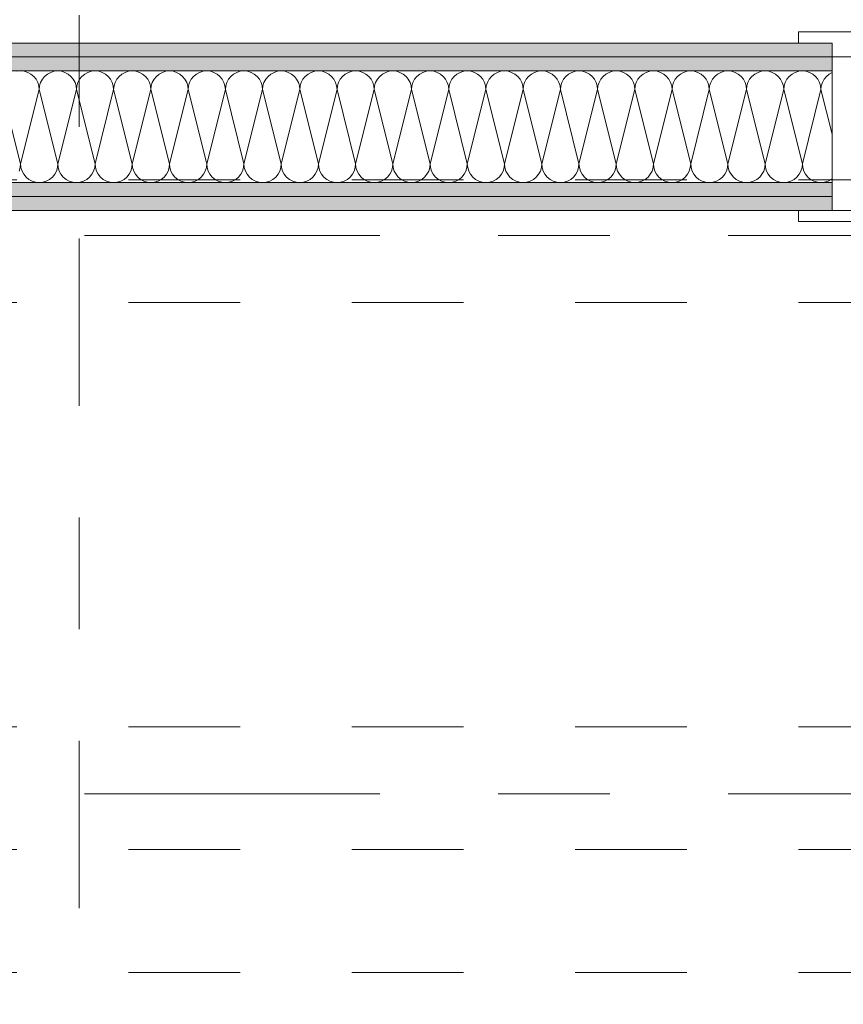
# Model space of a CAD drawing. Header units: metres. Extents: x -4 to 100, y -11 to 17.
# Tile 59 of 256: x 4.683 to 5.42, y 5.161 to 6.043. Entities that reach past the tile are written whole.
import ezdxf

# ---------------------------------------------------------------- set-up
doc = ezdxf.new("R2010")
doc.units = ezdxf.units.M
doc.header["$MEASUREMENT"] = 0
for name, pattern in [('Achse', [0.2, 0.1, -0.05, 0, -0.05]), ('Schnittlinie', [0.3, 0.15, -0.075, 0, -0.075]), ('Strichlinie doppelt', [0.546806, 0.264583, -0.105833, 0.070556, -0.105833]), ('Strichlinie eng', [0.115, 0.075, -0.04]), ('Untersicht', [0.1, 0.075, -0.025])]:
    doc.linetypes.add(name, pattern=pattern)
for name, color, linetype in [('152 - Bemaßung_ Beschriftung.Ausbau', 7, 'Continuous'), ('203 - Marker.Schnitt - Ausbaudetail SA', 7, 'Continuous'), ('451 - Universal.Achsen Raster', 7, 'Continuous'), ('608 - Struktur.Träger', 7, 'Continuous'), ('650 - Abdeckung.Fußboden Aufbau', 7, 'Continuous'), ('Neubau_606 - Struktur.Wand Innen Ausbau', 7, 'Continuous'), ('Neubau_653 - Abdeckung.TB Verkofferung', 7, 'Continuous')]:
    doc.layers.add(name, color=color, linetype=linetype)
doc.styles.add('ERSTELLTER_STIL_2', font='txt')
doc.dimstyles.new('ERSTELLTER_STIL__3', dxfattribs={"dimtxt": 0.1, "dimasz": 0.0532, "dimexe": 0.18, "dimexo": 0.0625, "dimgap": 0, "dimtad": 1, "dimzin": 0, "dimdsep": 46, "dimtxsty": 'ERSTELLTER_STIL_2', "dimblk": 'ARROWHEAD_2', "dimblk1": 'ARROWHEAD_2', "dimblk2": 'ARROWHEAD_2', "dimcen": 0.09, "dimse1": 1, "dimse2": 1, "dimclrd": 7, "dimclre": 7, "dimclrt": 7, "dimazin": 0, "dimtfac": 1, "dimtdec": 4, "dimtmove": 0, "dimatfit": 3, "dimfxl": 1, "dimtolj": 1, "dimtzin": 0, "dimarcsym": 0})
doc.dimstyles.new('ERSTELLTER_STIL__4', dxfattribs={"dimtxt": 0.1, "dimasz": 0.0532, "dimexe": 0.18, "dimexo": 0.0625, "dimgap": 0, "dimtad": 1, "dimzin": 0, "dimdsep": 46, "dimtxsty": 'ERSTELLTER_STIL_2', "dimblk": 'ARROWHEAD_2', "dimblk1": 'ARROWHEAD_2', "dimblk2": 'ARROWHEAD_2', "dimcen": 0.09, "dimse1": 1, "dimse2": 1, "dimclrd": 7, "dimclre": 7, "dimclrt": 7, "dimazin": 0, "dimtfac": 1, "dimtdec": 4, "dimtmove": 2, "dimatfit": 3, "dimfxl": 1, "dimtolj": 1, "dimtzin": 0, "dimarcsym": 0})
doc.dimstyles.new('ERSTELLTER_STIL__5', dxfattribs={"dimtxt": 0.1, "dimasz": 0.0532, "dimexe": 0.18, "dimexo": 0.0625, "dimgap": 0, "dimtad": 1, "dimtih": 1, "dimtoh": 1, "dimzin": 0, "dimdsep": 46, "dimtxsty": 'ERSTELLTER_STIL_2', "dimblk": 'ARROWHEAD_2', "dimblk1": 'ARROWHEAD_2', "dimblk2": 'ARROWHEAD_2', "dimcen": 0.09, "dimse1": 1, "dimse2": 1, "dimclrd": 7, "dimclre": 7, "dimclrt": 7, "dimazin": 0, "dimtfac": 1, "dimtdec": 4, "dimtmove": 0, "dimatfit": 3, "dimfxl": 1, "dimtolj": 1, "dimtzin": 0, "dimarcsym": 0})
pattern_1 = [(45, (0, 0), (-0.01767767, 0.01767767), [0, -0.025])]

# ---------------------------------------------------------------- blocks, each defined once
blk = doc.blocks.new('*X19')
at = {"layer": 'Neubau_606 - Struktur.Wand Innen Ausbau', "color": 7, "linetype": 'Continuous', "lineweight": 5}
for p, q in [((4.68333, 5.99748), (4.68008, 5.99716)), ((4.68658, 5.99716), (4.68333, 5.99748)), ((4.68971, 5.99621), (4.68658, 5.99716)), ((4.69259, 5.99467), (4.68971, 5.99621)), ((4.69512, 5.9926), (4.69259, 5.99467)), ((4.69719, 5.99008), (4.69512, 5.9926)), ((4.69873, 5.98719), (4.69719, 5.99008)), ((4.70281, 5.99008), (4.70127, 5.98719)), ((4.70488, 5.9926), (4.70281, 5.99008)), ((4.70741, 5.99467), (4.70488, 5.9926)), ((4.71029, 5.99621), (4.70741, 5.99467)), ((4.71342, 5.99716), (4.71029, 5.99621)), ((4.71667, 5.99748), (4.71342, 5.99716)), ((4.71992, 5.99716), (4.71667, 5.99748)), ((4.72304, 5.99621), (4.71992, 5.99716)), ((4.72593, 5.99467), (4.72304, 5.99621)), ((4.72845, 5.9926), (4.72593, 5.99467)), ((4.73052, 5.99008), (4.72845, 5.9926)), ((4.73206, 5.98719), (4.73052, 5.99008)), ((4.73614, 5.99008), (4.7346, 5.98719)), ((4.73821, 5.9926), (4.73614, 5.99008)), ((4.74074, 5.99467), (4.73821, 5.9926)), ((4.74362, 5.99621), (4.74074, 5.99467)), ((4.74675, 5.99716), (4.74362, 5.99621)), ((4.75, 5.99748), (4.74675, 5.99716)), ((4.75325, 5.99716), (4.75, 5.99748)), ((4.75638, 5.99621), (4.75325, 5.99716)), ((4.75926, 5.99467), (4.75638, 5.99621)), ((4.76179, 5.9926), (4.75926, 5.99467)), ((4.76386, 5.99008), (4.76179, 5.9926)), ((4.7654, 5.98719), (4.76386, 5.99008)), ((4.76948, 5.99008), (4.76794, 5.98719)), ((4.77155, 5.9926), (4.76948, 5.99008)), ((4.77407, 5.99467), (4.77155, 5.9926)), ((4.77696, 5.99621), (4.77407, 5.99467)), ((4.78008, 5.99716), (4.77696, 5.99621)), ((4.78333, 5.99748), (4.78008, 5.99716)), ((4.78658, 5.99716), (4.78333, 5.99748)), ((4.78971, 5.99621), (4.78658, 5.99716)), ((4.79259, 5.99467), (4.78971, 5.99621)), ((4.79512, 5.9926), (4.79259, 5.99467)), ((4.79719, 5.99008), (4.79512, 5.9926)), ((4.79873, 5.98719), (4.79719, 5.99008)), ((4.80281, 5.99008), (4.80127, 5.98719)), ((4.80488, 5.9926), (4.80281, 5.99008)), ((4.80741, 5.99467), (4.80488, 5.9926)), ((4.81029, 5.99621), (4.80741, 5.99467)), ((4.81342, 5.99716), (4.81029, 5.99621)), ((4.81667, 5.99748), (4.81342, 5.99716)), ((4.81992, 5.99716), (4.81667, 5.99748)), ((4.82304, 5.99621), (4.81992, 5.99716)), ((4.82593, 5.99467), (4.82304, 5.99621)), ((4.82845, 5.9926), (4.82593, 5.99467)), ((4.83052, 5.99008), (4.82845, 5.9926)), ((4.83206, 5.98719), (4.83052, 5.99008)), ((4.83614, 5.99008), (4.8346, 5.98719)), ((4.83821, 5.9926), (4.83614, 5.99008)), ((4.84074, 5.99467), (4.83821, 5.9926)), ((4.84362, 5.99621), (4.84074, 5.99467)), ((4.84675, 5.99716), (4.84362, 5.99621)), ((4.85, 5.99748), (4.84675, 5.99716)), ((4.85325, 5.99716), (4.85, 5.99748)), ((4.85638, 5.99621), (4.85325, 5.99716)), ((4.85926, 5.99467), (4.85638, 5.99621)), ((4.86179, 5.9926), (4.85926, 5.99467)), ((4.86386, 5.99008), (4.86179, 5.9926)), ((4.8654, 5.98719), (4.86386, 5.99008)), ((4.86948, 5.99008), (4.86794, 5.98719)), ((4.87155, 5.9926), (4.86948, 5.99008)), ((4.87407, 5.99467), (4.87155, 5.9926)), ((4.87696, 5.99621), (4.87407, 5.99467)), ((4.88008, 5.99716), (4.87696, 5.99621)), ((4.88333, 5.99748), (4.88008, 5.99716)), ((4.88658, 5.99716), (4.88333, 5.99748)), ((4.88971, 5.99621), (4.88658, 5.99716)), ((4.89259, 5.99467), (4.88971, 5.99621)), ((4.89512, 5.9926), (4.89259, 5.99467)), ((4.89719, 5.99008), (4.89512, 5.9926)), ((4.89873, 5.98719), (4.89719, 5.99008)), ((4.90281, 5.99008), (4.90127, 5.98719)), ((4.90488, 5.9926), (4.90281, 5.99008)), ((4.90741, 5.99467), (4.90488, 5.9926)), ((4.91029, 5.99621), (4.90741, 5.99467)), ((4.91342, 5.99716), (4.91029, 5.99621)), ((4.91667, 5.99748), (4.91342, 5.99716)), ((4.91992, 5.99716), (4.91667, 5.99748)), ((4.92304, 5.99621), (4.91992, 5.99716)), ((4.92593, 5.99467), (4.92304, 5.99621)), ((4.92845, 5.9926), (4.92593, 5.99467)), ((4.93052, 5.99008), (4.92845, 5.9926)), ((4.93206, 5.98719), (4.93052, 5.99008)), ((4.93614, 5.99008), (4.9346, 5.98719)), ((4.93821, 5.9926), (4.93614, 5.99008)), ((4.94074, 5.99467), (4.93821, 5.9926)), ((4.94362, 5.99621), (4.94074, 5.99467)), ((4.94675, 5.99716), (4.94362, 5.99621)), ((4.95, 5.99748), (4.94675, 5.99716)), ((4.95325, 5.99716), (4.95, 5.99748)), ((4.95638, 5.99621), (4.95325, 5.99716)), ((4.95926, 5.99467), (4.95638, 5.99621)), ((4.96179, 5.9926), (4.95926, 5.99467)), ((4.96386, 5.99008), (4.96179, 5.9926)), ((4.9654, 5.98719), (4.96386, 5.99008)), ((4.96948, 5.99008), (4.96794, 5.98719)), ((4.97155, 5.9926), (4.96948, 5.99008)), ((4.97407, 5.99467), (4.97155, 5.9926)), ((4.97696, 5.99621), (4.97407, 5.99467)), ((4.98008, 5.99716), (4.97696, 5.99621)), ((4.98333, 5.99748), (4.98008, 5.99716)), ((4.98658, 5.99716), (4.98333, 5.99748)), ((4.98971, 5.99621), (4.98658, 5.99716)), ((4.99259, 5.99467), (4.98971, 5.99621)), ((4.99512, 5.9926), (4.99259, 5.99467)), ((4.99719, 5.99008), (4.99512, 5.9926)), ((4.99873, 5.98719), (4.99719, 5.99008)), ((5.00281, 5.99008), (5.00127, 5.98719)), ((5.00488, 5.9926), (5.00281, 5.99008)), ((5.00741, 5.99467), (5.00488, 5.9926)), ((5.01029, 5.99621), (5.00741, 5.99467)), ((5.01342, 5.99716), (5.01029, 5.99621)), ((5.01667, 5.99748), (5.01342, 5.99716)), ((5.01992, 5.99716), (5.01667, 5.99748)), ((5.02304, 5.99621), (5.01992, 5.99716)), ((5.02593, 5.99467), (5.02304, 5.99621)), ((5.02845, 5.9926), (5.02593, 5.99467)), ((5.03052, 5.99008), (5.02845, 5.9926)), ((5.03206, 5.98719), (5.03052, 5.99008)), ((5.03614, 5.99008), (5.0346, 5.98719)), ((5.03821, 5.9926), (5.03614, 5.99008)), ((5.04074, 5.99467), (5.03821, 5.9926)), ((5.04362, 5.99621), (5.04074, 5.99467)), ((5.04675, 5.99716), (5.04362, 5.99621)), ((5.05, 5.99748), (5.04675, 5.99716)), ((5.05325, 5.99716), (5.05, 5.99748)), ((5.05638, 5.99621), (5.05325, 5.99716)), ((5.05926, 5.99467), (5.05638, 5.99621)), ((5.06179, 5.9926), (5.05926, 5.99467)), ((5.06386, 5.99008), (5.06179, 5.9926)), ((5.0654, 5.98719), (5.06386, 5.99008)), ((5.06948, 5.99008), (5.06794, 5.98719)), ((5.07155, 5.9926), (5.06948, 5.99008)), ((5.07407, 5.99467), (5.07155, 5.9926)), ((5.07696, 5.99621), (5.07407, 5.99467)), ((5.08008, 5.99716), (5.07696, 5.99621)), ((5.08333, 5.99748), (5.08008, 5.99716)), ((5.08658, 5.99716), (5.08333, 5.99748)), ((5.08971, 5.99621), (5.08658, 5.99716)), ((5.09259, 5.99467), (5.08971, 5.99621)), ((5.09512, 5.9926), (5.09259, 5.99467)), ((5.09719, 5.99008), (5.09512, 5.9926)), ((5.09873, 5.98719), (5.09719, 5.99008)), ((5.10281, 5.99008), (5.10127, 5.98719)), ((5.10488, 5.9926), (5.10281, 5.99008)), ((5.10741, 5.99467), (5.10488, 5.9926)), ((5.11029, 5.99621), (5.10741, 5.99467)), ((5.11342, 5.99716), (5.11029, 5.99621)), ((5.11667, 5.99748), (5.11342, 5.99716)), ((5.11992, 5.99716), (5.11667, 5.99748)), ((5.12304, 5.99621), (5.11992, 5.99716)), ((5.12593, 5.99467), (5.12304, 5.99621)), ((5.12845, 5.9926), (5.12593, 5.99467)), ((5.13052, 5.99008), (5.12845, 5.9926)), ((5.13206, 5.98719), (5.13052, 5.99008)), ((5.13614, 5.99008), (5.1346, 5.98719)), ((5.13821, 5.9926), (5.13614, 5.99008)), ((5.14074, 5.99467), (5.13821, 5.9926)), ((5.14362, 5.99621), (5.14074, 5.99467)), ((5.14675, 5.99716), (5.14362, 5.99621)), ((5.15, 5.99748), (5.14675, 5.99716)), ((5.15325, 5.99716), (5.15, 5.99748)), ((5.15638, 5.99621), (5.15325, 5.99716)), ((5.15926, 5.99467), (5.15638, 5.99621)), ((5.16179, 5.9926), (5.15926, 5.99467)), ((5.16386, 5.99008), (5.16179, 5.9926)), ((5.1654, 5.98719), (5.16386, 5.99008)), ((5.16948, 5.99008), (5.16794, 5.98719)), ((5.17155, 5.9926), (5.16948, 5.99008)), ((5.17407, 5.99467), (5.17155, 5.9926)), ((5.17696, 5.99621), (5.17407, 5.99467)), ((5.18008, 5.99716), (5.17696, 5.99621)), ((5.18333, 5.99748), (5.18008, 5.99716)), ((5.18658, 5.99716), (5.18333, 5.99748)), ((5.18971, 5.99621), (5.18658, 5.99716)), ((5.19259, 5.99467), (5.18971, 5.99621)), ((5.19512, 5.9926), (5.19259, 5.99467)), ((5.19719, 5.99008), (5.19512, 5.9926)), ((5.19873, 5.98719), (5.19719, 5.99008)), ((5.20281, 5.99008), (5.20127, 5.98719)), ((5.20488, 5.9926), (5.20281, 5.99008)), ((5.20741, 5.99467), (5.20488, 5.9926)), ((5.21029, 5.99621), (5.20741, 5.99467)), ((5.21342, 5.99716), (5.21029, 5.99621)), ((5.21667, 5.99748), (5.21342, 5.99716)), ((5.21992, 5.99716), (5.21667, 5.99748)), ((5.22304, 5.99621), (5.21992, 5.99716)), ((5.22593, 5.99467), (5.22304, 5.99621)), ((5.22845, 5.9926), (5.22593, 5.99467)), ((5.23052, 5.99008), (5.22845, 5.9926)), ((5.23206, 5.98719), (5.23052, 5.99008)), ((5.23614, 5.99008), (5.2346, 5.98719)), ((5.23821, 5.9926), (5.23614, 5.99008)), ((5.24074, 5.99467), (5.23821, 5.9926)), ((5.24362, 5.99621), (5.24074, 5.99467)), ((5.24675, 5.99716), (5.24362, 5.99621)), ((5.25, 5.99748), (5.24675, 5.99716)), ((5.25325, 5.99716), (5.25, 5.99748)), ((5.25638, 5.99621), (5.25325, 5.99716)), ((5.25926, 5.99467), (5.25638, 5.99621)), ((5.26179, 5.9926), (5.25926, 5.99467)), ((5.26386, 5.99008), (5.26179, 5.9926)), ((5.2654, 5.98719), (5.26386, 5.99008)), ((5.26948, 5.99008), (5.26794, 5.98719)), ((5.27155, 5.9926), (5.26948, 5.99008)), ((5.27407, 5.99467), (5.27155, 5.9926)), ((5.27696, 5.99621), (5.27407, 5.99467)), ((5.28008, 5.99716), (5.27696, 5.99621)), ((5.28333, 5.99748), (5.28008, 5.99716)), ((5.28658, 5.99716), (5.28333, 5.99748)), ((5.28971, 5.99621), (5.28658, 5.99716)), ((5.29259, 5.99467), (5.28971, 5.99621)), ((5.29512, 5.9926), (5.29259, 5.99467)), ((5.29719, 5.99008), (5.29512, 5.9926)), ((5.29873, 5.98719), (5.29719, 5.99008)), ((5.30281, 5.99008), (5.30127, 5.98719)), ((5.30488, 5.9926), (5.30281, 5.99008)), ((5.30741, 5.99467), (5.30488, 5.9926)), ((5.31029, 5.99621), (5.30741, 5.99467)), ((5.31342, 5.99716), (5.31029, 5.99621)), ((5.31667, 5.99748), (5.31342, 5.99716)), ((5.31992, 5.99716), (5.31667, 5.99748)), ((5.32304, 5.99621), (5.31992, 5.99716)), ((5.32593, 5.99467), (5.32304, 5.99621)), ((5.32845, 5.9926), (5.32593, 5.99467)), ((5.33052, 5.99008), (5.32845, 5.9926)), ((5.33206, 5.98719), (5.33052, 5.99008)), ((5.33614, 5.99008), (5.3346, 5.98719)), ((5.33821, 5.9926), (5.33614, 5.99008)), ((5.34074, 5.99467), (5.33821, 5.9926)), ((5.34362, 5.99621), (5.34074, 5.99467)), ((5.34675, 5.99716), (5.34362, 5.99621)), ((5.35, 5.99748), (5.34675, 5.99716)), ((5.35325, 5.99716), (5.35, 5.99748)), ((5.35638, 5.99621), (5.35325, 5.99716)), ((5.35926, 5.99467), (5.35638, 5.99621)), ((5.36179, 5.9926), (5.35926, 5.99467)), ((5.36386, 5.99008), (5.36179, 5.9926)), ((5.3654, 5.98719), (5.36386, 5.99008)), ((5.36948, 5.99008), (5.36794, 5.98719)), ((5.37155, 5.9926), (5.36948, 5.99008)), ((5.37407, 5.99467), (5.37155, 5.9926)), ((5.37696, 5.99621), (5.37407, 5.99467)), ((5.38008, 5.99716), (5.37696, 5.99621)), ((5.38333, 5.99748), (5.38008, 5.99716)), ((5.38658, 5.99716), (5.38333, 5.99748)), ((5.38971, 5.99621), (5.38658, 5.99716)), ((5.39259, 5.99467), (5.38971, 5.99621)), ((5.39512, 5.9926), (5.39259, 5.99467)), ((5.39719, 5.99008), (5.39512, 5.9926)), ((5.39873, 5.98719), (5.39719, 5.99008)), ((5.40281, 5.99008), (5.40127, 5.98719)), ((5.40488, 5.9926), (5.40281, 5.99008)), ((5.40741, 5.99467), (5.40488, 5.9926)), ((5.40999, 5.99605), (5.40741, 5.99467)), ((4.66667, 5.98082), (4.68333, 5.91415)), ((4.7, 5.98082), (4.68333, 5.91415)), ((4.69968, 5.98407), (4.69873, 5.98719)), ((4.7, 5.98082), (4.69968, 5.98407)), ((4.70032, 5.98407), (4.7, 5.98082)), ((4.7, 5.98082), (4.71667, 5.91415)), ((4.70127, 5.98719), (4.70032, 5.98407)), ((4.73333, 5.98082), (4.71667, 5.91415)), ((4.73301, 5.98407), (4.73206, 5.98719)), ((4.73333, 5.98082), (4.73301, 5.98407)), ((4.73365, 5.98407), (4.73333, 5.98082)), ((4.73333, 5.98082), (4.75, 5.91415)), ((4.7346, 5.98719), (4.73365, 5.98407)), ((4.76667, 5.98082), (4.75, 5.91415)), ((4.76635, 5.98407), (4.7654, 5.98719)), ((4.76667, 5.98082), (4.76635, 5.98407)), ((4.76699, 5.98407), (4.76667, 5.98082)), ((4.76667, 5.98082), (4.78333, 5.91415)), ((4.76794, 5.98719), (4.76699, 5.98407)), ((4.8, 5.98082), (4.78333, 5.91415)), ((4.79968, 5.98407), (4.79873, 5.98719)), ((4.8, 5.98082), (4.79968, 5.98407)), ((4.80032, 5.98407), (4.8, 5.98082)), ((4.8, 5.98082), (4.81667, 5.91415)), ((4.80127, 5.98719), (4.80032, 5.98407)), ((4.83333, 5.98082), (4.81667, 5.91415)), ((4.83301, 5.98407), (4.83206, 5.98719)), ((4.83333, 5.98082), (4.83301, 5.98407)), ((4.83365, 5.98407), (4.83333, 5.98082)), ((4.83333, 5.98082), (4.85, 5.91415)), ((4.8346, 5.98719), (4.83365, 5.98407)), ((4.86667, 5.98082), (4.85, 5.91415)), ((4.86635, 5.98407), (4.8654, 5.98719)), ((4.86667, 5.98082), (4.86635, 5.98407)), ((4.86699, 5.98407), (4.86667, 5.98082)), ((4.86667, 5.98082), (4.88333, 5.91415)), ((4.86794, 5.98719), (4.86699, 5.98407)), ((4.9, 5.98082), (4.88333, 5.91415)), ((4.89968, 5.98407), (4.89873, 5.98719)), ((4.9, 5.98082), (4.89968, 5.98407)), ((4.90032, 5.98407), (4.9, 5.98082)), ((4.9, 5.98082), (4.91667, 5.91415)), ((4.90127, 5.98719), (4.90032, 5.98407)), ((4.93333, 5.98082), (4.91667, 5.91415)), ((4.93301, 5.98407), (4.93206, 5.98719)), ((4.93333, 5.98082), (4.93301, 5.98407)), ((4.93365, 5.98407), (4.93333, 5.98082)), ((4.93333, 5.98082), (4.95, 5.91415)), ((4.9346, 5.98719), (4.93365, 5.98407)), ((4.96667, 5.98082), (4.95, 5.91415)), ((4.96635, 5.98407), (4.9654, 5.98719)), ((4.96667, 5.98082), (4.96635, 5.98407)), ((4.96699, 5.98407), (4.96667, 5.98082)), ((4.96667, 5.98082), (4.98333, 5.91415)), ((4.96794, 5.98719), (4.96699, 5.98407)), ((5, 5.98082), (4.98333, 5.91415)), ((4.99968, 5.98407), (4.99873, 5.98719)), ((5, 5.98082), (4.99968, 5.98407)), ((5.00032, 5.98407), (5, 5.98082)), ((5, 5.98082), (5.01667, 5.91415)), ((5.00127, 5.98719), (5.00032, 5.98407)), ((5.03333, 5.98082), (5.01667, 5.91415)), ((5.03301, 5.98407), (5.03206, 5.98719)), ((5.03333, 5.98082), (5.03301, 5.98407)), ((5.03365, 5.98407), (5.03333, 5.98082)), ((5.03333, 5.98082), (5.05, 5.91415)), ((5.0346, 5.98719), (5.03365, 5.98407)), ((5.06667, 5.98082), (5.05, 5.91415)), ((5.06635, 5.98407), (5.0654, 5.98719)), ((5.06667, 5.98082), (5.06635, 5.98407)), ((5.06699, 5.98407), (5.06667, 5.98082)), ((5.06667, 5.98082), (5.08333, 5.91415)), ((5.06794, 5.98719), (5.06699, 5.98407)), ((5.1, 5.98082), (5.08333, 5.91415)), ((5.09968, 5.98407), (5.09873, 5.98719)), ((5.1, 5.98082), (5.09968, 5.98407)), ((5.10032, 5.98407), (5.1, 5.98082)), ((5.1, 5.98082), (5.11667, 5.91415)), ((5.10127, 5.98719), (5.10032, 5.98407)), ((5.13333, 5.98082), (5.11667, 5.91415)), ((5.13301, 5.98407), (5.13206, 5.98719)), ((5.13333, 5.98082), (5.13301, 5.98407)), ((5.13365, 5.98407), (5.13333, 5.98082)), ((5.13333, 5.98082), (5.15, 5.91415)), ((5.1346, 5.98719), (5.13365, 5.98407)), ((5.16667, 5.98082), (5.15, 5.91415)), ((5.16635, 5.98407), (5.1654, 5.98719)), ((5.16667, 5.98082), (5.16635, 5.98407)), ((5.16699, 5.98407), (5.16667, 5.98082)), ((5.16667, 5.98082), (5.18333, 5.91415)), ((5.16794, 5.98719), (5.16699, 5.98407)), ((5.2, 5.98082), (5.18333, 5.91415)), ((5.19968, 5.98407), (5.19873, 5.98719)), ((5.2, 5.98082), (5.19968, 5.98407)), ((5.20032, 5.98407), (5.2, 5.98082)), ((5.2, 5.98082), (5.21667, 5.91415)), ((5.20127, 5.98719), (5.20032, 5.98407)), ((5.23333, 5.98082), (5.21667, 5.91415)), ((5.23301, 5.98407), (5.23206, 5.98719)), ((5.23333, 5.98082), (5.23301, 5.98407)), ((5.23365, 5.98407), (5.23333, 5.98082)), ((5.23333, 5.98082), (5.25, 5.91415)), ((5.2346, 5.98719), (5.23365, 5.98407)), ((5.26667, 5.98082), (5.25, 5.91415)), ((5.26635, 5.98407), (5.2654, 5.98719)), ((5.26667, 5.98082), (5.26635, 5.98407)), ((5.26699, 5.98407), (5.26667, 5.98082)), ((5.26667, 5.98082), (5.28333, 5.91415)), ((5.26794, 5.98719), (5.26699, 5.98407)), ((5.3, 5.98082), (5.28333, 5.91415)), ((5.29968, 5.98407), (5.29873, 5.98719)), ((5.3, 5.98082), (5.29968, 5.98407)), ((5.30032, 5.98407), (5.3, 5.98082)), ((5.3, 5.98082), (5.31667, 5.91415)), ((5.30127, 5.98719), (5.30032, 5.98407)), ((5.33333, 5.98082), (5.31667, 5.91415)), ((5.33301, 5.98407), (5.33206, 5.98719)), ((5.33333, 5.98082), (5.33301, 5.98407)), ((5.33365, 5.98407), (5.33333, 5.98082)), ((5.33333, 5.98082), (5.35, 5.91415)), ((5.3346, 5.98719), (5.33365, 5.98407)), ((5.36667, 5.98082), (5.35, 5.91415)), ((5.36635, 5.98407), (5.3654, 5.98719)), ((5.36667, 5.98082), (5.36635, 5.98407)), ((5.36699, 5.98407), (5.36667, 5.98082)), ((5.36667, 5.98082), (5.38333, 5.91415)), ((5.36794, 5.98719), (5.36699, 5.98407)), ((5.4, 5.98082), (5.38333, 5.91415)), ((5.39968, 5.98407), (5.39873, 5.98719)), ((5.4, 5.98082), (5.39968, 5.98407)), ((5.40032, 5.98407), (5.4, 5.98082)), ((5.4, 5.98082), (5.40999, 5.94086)), ((5.40127, 5.98719), (5.40032, 5.98407)), ((4.68206, 5.90777), (4.68301, 5.9109)), ((4.68301, 5.9109), (4.68333, 5.91415)), ((4.68333, 5.91415), (4.68365, 5.9109)), ((4.68365, 5.9109), (4.6846, 5.90777)), ((4.7154, 5.90777), (4.71635, 5.9109)), ((4.71635, 5.9109), (4.71667, 5.91415)), ((4.71667, 5.91415), (4.71699, 5.9109)), ((4.71699, 5.9109), (4.71794, 5.90777)), ((4.74873, 5.90777), (4.74968, 5.9109)), ((4.74968, 5.9109), (4.75, 5.91415)), ((4.75, 5.91415), (4.75032, 5.9109)), ((4.75032, 5.9109), (4.75127, 5.90777)), ((4.78206, 5.90777), (4.78301, 5.9109)), ((4.78301, 5.9109), (4.78333, 5.91415)), ((4.78333, 5.91415), (4.78365, 5.9109)), ((4.78365, 5.9109), (4.7846, 5.90777)), ((4.8154, 5.90777), (4.81635, 5.9109)), ((4.81635, 5.9109), (4.81667, 5.91415)), ((4.81667, 5.91415), (4.81699, 5.9109)), ((4.81699, 5.9109), (4.81794, 5.90777)), ((4.84873, 5.90777), (4.84968, 5.9109)), ((4.84968, 5.9109), (4.85, 5.91415)), ((4.85, 5.91415), (4.85032, 5.9109)), ((4.85032, 5.9109), (4.85127, 5.90777)), ((4.88206, 5.90777), (4.88301, 5.9109)), ((4.88301, 5.9109), (4.88333, 5.91415)), ((4.88333, 5.91415), (4.88365, 5.9109)), ((4.88365, 5.9109), (4.8846, 5.90777)), ((4.9154, 5.90777), (4.91635, 5.9109)), ((4.91635, 5.9109), (4.91667, 5.91415)), ((4.91667, 5.91415), (4.91699, 5.9109)), ((4.91699, 5.9109), (4.91794, 5.90777)), ((4.94873, 5.90777), (4.94968, 5.9109)), ((4.94968, 5.9109), (4.95, 5.91415)), ((4.95, 5.91415), (4.95032, 5.9109)), ((4.95032, 5.9109), (4.95127, 5.90777)), ((4.98206, 5.90777), (4.98301, 5.9109)), ((4.98301, 5.9109), (4.98333, 5.91415)), ((4.98333, 5.91415), (4.98365, 5.9109)), ((4.98365, 5.9109), (4.9846, 5.90777)), ((5.0154, 5.90777), (5.01635, 5.9109)), ((5.01635, 5.9109), (5.01667, 5.91415)), ((5.01667, 5.91415), (5.01699, 5.9109)), ((5.01699, 5.9109), (5.01794, 5.90777)), ((5.04873, 5.90777), (5.04968, 5.9109)), ((5.04968, 5.9109), (5.05, 5.91415)), ((5.05, 5.91415), (5.05032, 5.9109)), ((5.05032, 5.9109), (5.05127, 5.90777)), ((5.08206, 5.90777), (5.08301, 5.9109)), ((5.08301, 5.9109), (5.08333, 5.91415)), ((5.08333, 5.91415), (5.08365, 5.9109)), ((5.08365, 5.9109), (5.0846, 5.90777)), ((5.1154, 5.90777), (5.11635, 5.9109)), ((5.11635, 5.9109), (5.11667, 5.91415)), ((5.11667, 5.91415), (5.11699, 5.9109)), ((5.11699, 5.9109), (5.11794, 5.90777)), ((5.14873, 5.90777), (5.14968, 5.9109)), ((5.14968, 5.9109), (5.15, 5.91415)), ((5.15, 5.91415), (5.15032, 5.9109)), ((5.15032, 5.9109), (5.15127, 5.90777)), ((5.18206, 5.90777), (5.18301, 5.9109)), ((5.18301, 5.9109), (5.18333, 5.91415)), ((5.18333, 5.91415), (5.18365, 5.9109)), ((5.18365, 5.9109), (5.1846, 5.90777)), ((5.2154, 5.90777), (5.21635, 5.9109)), ((5.21635, 5.9109), (5.21667, 5.91415)), ((5.21667, 5.91415), (5.21699, 5.9109)), ((5.21699, 5.9109), (5.21794, 5.90777)), ((5.24873, 5.90777), (5.24968, 5.9109)), ((5.24968, 5.9109), (5.25, 5.91415)), ((5.25, 5.91415), (5.25032, 5.9109)), ((5.25032, 5.9109), (5.25127, 5.90777)), ((5.28206, 5.90777), (5.28301, 5.9109)), ((5.28301, 5.9109), (5.28333, 5.91415)), ((5.28333, 5.91415), (5.28365, 5.9109)), ((5.28365, 5.9109), (5.2846, 5.90777)), ((5.3154, 5.90777), (5.31635, 5.9109)), ((5.31635, 5.9109), (5.31667, 5.91415)), ((5.31667, 5.91415), (5.31699, 5.9109)), ((5.31699, 5.9109), (5.31794, 5.90777)), ((5.34873, 5.90777), (5.34968, 5.9109)), ((5.34968, 5.9109), (5.35, 5.91415)), ((5.35, 5.91415), (5.35032, 5.9109)), ((5.35032, 5.9109), (5.35127, 5.90777)), ((5.38206, 5.90777), (5.38301, 5.9109)), ((5.38301, 5.9109), (5.38333, 5.91415)), ((5.38333, 5.91415), (5.38365, 5.9109)), ((5.38365, 5.9109), (5.3846, 5.90777)), ((4.6846, 5.90777), (4.68614, 5.90489)), ((4.68614, 5.90489), (4.68821, 5.90236)), ((4.68821, 5.90236), (4.69074, 5.90029)), ((4.70926, 5.90029), (4.71179, 5.90236)), ((4.71179, 5.90236), (4.71386, 5.90489)), ((4.71386, 5.90489), (4.7154, 5.90777)), ((4.71794, 5.90777), (4.71948, 5.90489)), ((4.71948, 5.90489), (4.72155, 5.90236)), ((4.72155, 5.90236), (4.72407, 5.90029)), ((4.74259, 5.90029), (4.74512, 5.90236)), ((4.74512, 5.90236), (4.74719, 5.90489)), ((4.74719, 5.90489), (4.74873, 5.90777)), ((4.75127, 5.90777), (4.75281, 5.90489)), ((4.75281, 5.90489), (4.75488, 5.90236)), ((4.75488, 5.90236), (4.75741, 5.90029)), ((4.77593, 5.90029), (4.77845, 5.90236)), ((4.77845, 5.90236), (4.78052, 5.90489)), ((4.78052, 5.90489), (4.78206, 5.90777)), ((4.7846, 5.90777), (4.78614, 5.90489)), ((4.78614, 5.90489), (4.78821, 5.90236)), ((4.78821, 5.90236), (4.79074, 5.90029)), ((4.80926, 5.90029), (4.81179, 5.90236)), ((4.81179, 5.90236), (4.81386, 5.90489)), ((4.81386, 5.90489), (4.8154, 5.90777)), ((4.81794, 5.90777), (4.81948, 5.90489)), ((4.81948, 5.90489), (4.82155, 5.90236)), ((4.82155, 5.90236), (4.82407, 5.90029)), ((4.84259, 5.90029), (4.84512, 5.90236)), ((4.84512, 5.90236), (4.84719, 5.90489)), ((4.84719, 5.90489), (4.84873, 5.90777)), ((4.85127, 5.90777), (4.85281, 5.90489)), ((4.85281, 5.90489), (4.85488, 5.90236)), ((4.85488, 5.90236), (4.85741, 5.90029)), ((4.87593, 5.90029), (4.87845, 5.90236)), ((4.87845, 5.90236), (4.88052, 5.90489)), ((4.88052, 5.90489), (4.88206, 5.90777)), ((4.8846, 5.90777), (4.88614, 5.90489)), ((4.88614, 5.90489), (4.88821, 5.90236)), ((4.88821, 5.90236), (4.89074, 5.90029)), ((4.90926, 5.90029), (4.91179, 5.90236)), ((4.91179, 5.90236), (4.91386, 5.90489)), ((4.91386, 5.90489), (4.9154, 5.90777)), ((4.91794, 5.90777), (4.91948, 5.90489)), ((4.91948, 5.90489), (4.92155, 5.90236)), ((4.92155, 5.90236), (4.92407, 5.90029)), ((4.94259, 5.90029), (4.94512, 5.90236)), ((4.94512, 5.90236), (4.94719, 5.90489)), ((4.94719, 5.90489), (4.94873, 5.90777)), ((4.95127, 5.90777), (4.95281, 5.90489)), ((4.95281, 5.90489), (4.95488, 5.90236)), ((4.95488, 5.90236), (4.95741, 5.90029)), ((4.97593, 5.90029), (4.97845, 5.90236)), ((4.97845, 5.90236), (4.98052, 5.90489)), ((4.98052, 5.90489), (4.98206, 5.90777)), ((4.9846, 5.90777), (4.98614, 5.90489)), ((4.98614, 5.90489), (4.98821, 5.90236)), ((4.98821, 5.90236), (4.99074, 5.90029)), ((5.00926, 5.90029), (5.01179, 5.90236)), ((5.01179, 5.90236), (5.01386, 5.90489)), ((5.01386, 5.90489), (5.0154, 5.90777)), ((5.01794, 5.90777), (5.01948, 5.90489)), ((5.01948, 5.90489), (5.02155, 5.90236)), ((5.02155, 5.90236), (5.02407, 5.90029)), ((5.04259, 5.90029), (5.04512, 5.90236)), ((5.04512, 5.90236), (5.04719, 5.90489)), ((5.04719, 5.90489), (5.04873, 5.90777)), ((5.05127, 5.90777), (5.05281, 5.90489)), ((5.05281, 5.90489), (5.05488, 5.90236)), ((5.05488, 5.90236), (5.05741, 5.90029)), ((5.07593, 5.90029), (5.07845, 5.90236)), ((5.07845, 5.90236), (5.08052, 5.90489)), ((5.08052, 5.90489), (5.08206, 5.90777)), ((5.0846, 5.90777), (5.08614, 5.90489)), ((5.08614, 5.90489), (5.08821, 5.90236)), ((5.08821, 5.90236), (5.09074, 5.90029)), ((5.10926, 5.90029), (5.11179, 5.90236)), ((5.11179, 5.90236), (5.11386, 5.90489)), ((5.11386, 5.90489), (5.1154, 5.90777)), ((5.11794, 5.90777), (5.11948, 5.90489)), ((5.11948, 5.90489), (5.12155, 5.90236)), ((5.12155, 5.90236), (5.12407, 5.90029)), ((5.14259, 5.90029), (5.14512, 5.90236)), ((5.14512, 5.90236), (5.14719, 5.90489)), ((5.14719, 5.90489), (5.14873, 5.90777)), ((5.15127, 5.90777), (5.15281, 5.90489)), ((5.15281, 5.90489), (5.15488, 5.90236)), ((5.15488, 5.90236), (5.15741, 5.90029)), ((5.17593, 5.90029), (5.17845, 5.90236)), ((5.17845, 5.90236), (5.18052, 5.90489)), ((5.18052, 5.90489), (5.18206, 5.90777)), ((5.1846, 5.90777), (5.18614, 5.90489)), ((5.18614, 5.90489), (5.18821, 5.90236)), ((5.18821, 5.90236), (5.19074, 5.90029)), ((5.20926, 5.90029), (5.21179, 5.90236)), ((5.21179, 5.90236), (5.21386, 5.90489)), ((5.21386, 5.90489), (5.2154, 5.90777)), ((5.21794, 5.90777), (5.21948, 5.90489)), ((5.21948, 5.90489), (5.22155, 5.90236)), ((5.22155, 5.90236), (5.22407, 5.90029)), ((5.24259, 5.90029), (5.24512, 5.90236)), ((5.24512, 5.90236), (5.24719, 5.90489)), ((5.24719, 5.90489), (5.24873, 5.90777)), ((5.25127, 5.90777), (5.25281, 5.90489)), ((5.25281, 5.90489), (5.25488, 5.90236)), ((5.25488, 5.90236), (5.25741, 5.90029)), ((5.27593, 5.90029), (5.27845, 5.90236)), ((5.27845, 5.90236), (5.28052, 5.90489)), ((5.28052, 5.90489), (5.28206, 5.90777)), ((5.2846, 5.90777), (5.28614, 5.90489)), ((5.28614, 5.90489), (5.28821, 5.90236)), ((5.28821, 5.90236), (5.29074, 5.90029)), ((5.30926, 5.90029), (5.31179, 5.90236)), ((5.31179, 5.90236), (5.31386, 5.90489)), ((5.31386, 5.90489), (5.3154, 5.90777)), ((5.31794, 5.90777), (5.31948, 5.90489)), ((5.31948, 5.90489), (5.32155, 5.90236)), ((5.32155, 5.90236), (5.32407, 5.90029)), ((5.34259, 5.90029), (5.34512, 5.90236)), ((5.34512, 5.90236), (5.34719, 5.90489)), ((5.34719, 5.90489), (5.34873, 5.90777)), ((5.35127, 5.90777), (5.35281, 5.90489)), ((5.35281, 5.90489), (5.35488, 5.90236)), ((5.35488, 5.90236), (5.35741, 5.90029)), ((5.37593, 5.90029), (5.37845, 5.90236)), ((5.37845, 5.90236), (5.38052, 5.90489)), ((5.38052, 5.90489), (5.38206, 5.90777)), ((5.3846, 5.90777), (5.38614, 5.90489)), ((5.38614, 5.90489), (5.38821, 5.90236)), ((5.38821, 5.90236), (5.39074, 5.90029)), ((5.40926, 5.90029), (5.40999, 5.90089)), ((4.69074, 5.90029), (4.69362, 5.89875)), ((4.69362, 5.89875), (4.69675, 5.8978)), ((4.69675, 5.8978), (4.7, 5.89748)), ((4.7, 5.89748), (4.70325, 5.8978)), ((4.70325, 5.8978), (4.70638, 5.89875)), ((4.70638, 5.89875), (4.70926, 5.90029)), ((4.72407, 5.90029), (4.72696, 5.89875)), ((4.72696, 5.89875), (4.73008, 5.8978)), ((4.73008, 5.8978), (4.73333, 5.89748)), ((4.73333, 5.89748), (4.73658, 5.8978)), ((4.73658, 5.8978), (4.73971, 5.89875)), ((4.73971, 5.89875), (4.74259, 5.90029)), ((4.75741, 5.90029), (4.76029, 5.89875)), ((4.76029, 5.89875), (4.76342, 5.8978)), ((4.76342, 5.8978), (4.76667, 5.89748)), ((4.76667, 5.89748), (4.76992, 5.8978)), ((4.76992, 5.8978), (4.77304, 5.89875)), ((4.77304, 5.89875), (4.77593, 5.90029)), ((4.79074, 5.90029), (4.79362, 5.89875)), ((4.79362, 5.89875), (4.79675, 5.8978)), ((4.79675, 5.8978), (4.8, 5.89748)), ((4.8, 5.89748), (4.80325, 5.8978)), ((4.80325, 5.8978), (4.80638, 5.89875)), ((4.80638, 5.89875), (4.80926, 5.90029)), ((4.82407, 5.90029), (4.82696, 5.89875)), ((4.82696, 5.89875), (4.83008, 5.8978)), ((4.83008, 5.8978), (4.83333, 5.89748)), ((4.83333, 5.89748), (4.83658, 5.8978)), ((4.83658, 5.8978), (4.83971, 5.89875)), ((4.83971, 5.89875), (4.84259, 5.90029)), ((4.85741, 5.90029), (4.86029, 5.89875)), ((4.86029, 5.89875), (4.86342, 5.8978)), ((4.86342, 5.8978), (4.86667, 5.89748)), ((4.86667, 5.89748), (4.86992, 5.8978)), ((4.86992, 5.8978), (4.87304, 5.89875)), ((4.87304, 5.89875), (4.87593, 5.90029)), ((4.89074, 5.90029), (4.89362, 5.89875)), ((4.89362, 5.89875), (4.89675, 5.8978)), ((4.89675, 5.8978), (4.9, 5.89748)), ((4.9, 5.89748), (4.90325, 5.8978)), ((4.90325, 5.8978), (4.90638, 5.89875)), ((4.90638, 5.89875), (4.90926, 5.90029)), ((4.92407, 5.90029), (4.92696, 5.89875)), ((4.92696, 5.89875), (4.93008, 5.8978)), ((4.93008, 5.8978), (4.93333, 5.89748)), ((4.93333, 5.89748), (4.93658, 5.8978)), ((4.93658, 5.8978), (4.93971, 5.89875)), ((4.93971, 5.89875), (4.94259, 5.90029)), ((4.95741, 5.90029), (4.96029, 5.89875)), ((4.96029, 5.89875), (4.96342, 5.8978)), ((4.96342, 5.8978), (4.96667, 5.89748)), ((4.96667, 5.89748), (4.96992, 5.8978)), ((4.96992, 5.8978), (4.97304, 5.89875)), ((4.97304, 5.89875), (4.97593, 5.90029)), ((4.99074, 5.90029), (4.99362, 5.89875)), ((4.99362, 5.89875), (4.99675, 5.8978)), ((4.99675, 5.8978), (5, 5.89748)), ((5, 5.89748), (5.00325, 5.8978)), ((5.00325, 5.8978), (5.00638, 5.89875)), ((5.00638, 5.89875), (5.00926, 5.90029)), ((5.02407, 5.90029), (5.02696, 5.89875)), ((5.02696, 5.89875), (5.03008, 5.8978)), ((5.03008, 5.8978), (5.03333, 5.89748)), ((5.03333, 5.89748), (5.03658, 5.8978)), ((5.03658, 5.8978), (5.03971, 5.89875)), ((5.03971, 5.89875), (5.04259, 5.90029)), ((5.05741, 5.90029), (5.06029, 5.89875)), ((5.06029, 5.89875), (5.06342, 5.8978)), ((5.06342, 5.8978), (5.06667, 5.89748)), ((5.06667, 5.89748), (5.06992, 5.8978)), ((5.06992, 5.8978), (5.07304, 5.89875)), ((5.07304, 5.89875), (5.07593, 5.90029)), ((5.09074, 5.90029), (5.09362, 5.89875)), ((5.09362, 5.89875), (5.09675, 5.8978)), ((5.09675, 5.8978), (5.1, 5.89748)), ((5.1, 5.89748), (5.10325, 5.8978)), ((5.10325, 5.8978), (5.10638, 5.89875)), ((5.10638, 5.89875), (5.10926, 5.90029)), ((5.12407, 5.90029), (5.12696, 5.89875)), ((5.12696, 5.89875), (5.13008, 5.8978)), ((5.13008, 5.8978), (5.13333, 5.89748)), ((5.13333, 5.89748), (5.13658, 5.8978)), ((5.13658, 5.8978), (5.13971, 5.89875)), ((5.13971, 5.89875), (5.14259, 5.90029)), ((5.15741, 5.90029), (5.16029, 5.89875)), ((5.16029, 5.89875), (5.16342, 5.8978)), ((5.16342, 5.8978), (5.16667, 5.89748)), ((5.16667, 5.89748), (5.16992, 5.8978)), ((5.16992, 5.8978), (5.17304, 5.89875)), ((5.17304, 5.89875), (5.17593, 5.90029)), ((5.19074, 5.90029), (5.19362, 5.89875)), ((5.19362, 5.89875), (5.19675, 5.8978)), ((5.19675, 5.8978), (5.2, 5.89748)), ((5.2, 5.89748), (5.20325, 5.8978)), ((5.20325, 5.8978), (5.20638, 5.89875)), ((5.20638, 5.89875), (5.20926, 5.90029)), ((5.22407, 5.90029), (5.22696, 5.89875)), ((5.22696, 5.89875), (5.23008, 5.8978)), ((5.23008, 5.8978), (5.23333, 5.89748)), ((5.23333, 5.89748), (5.23658, 5.8978)), ((5.23658, 5.8978), (5.23971, 5.89875)), ((5.23971, 5.89875), (5.24259, 5.90029)), ((5.25741, 5.90029), (5.26029, 5.89875)), ((5.26029, 5.89875), (5.26342, 5.8978)), ((5.26342, 5.8978), (5.26667, 5.89748)), ((5.26667, 5.89748), (5.26992, 5.8978)), ((5.26992, 5.8978), (5.27304, 5.89875)), ((5.27304, 5.89875), (5.27593, 5.90029)), ((5.29074, 5.90029), (5.29362, 5.89875)), ((5.29362, 5.89875), (5.29675, 5.8978)), ((5.29675, 5.8978), (5.3, 5.89748)), ((5.3, 5.89748), (5.30325, 5.8978)), ((5.30325, 5.8978), (5.30638, 5.89875)), ((5.30638, 5.89875), (5.30926, 5.90029)), ((5.32407, 5.90029), (5.32696, 5.89875)), ((5.32696, 5.89875), (5.33008, 5.8978)), ((5.33008, 5.8978), (5.33333, 5.89748)), ((5.33333, 5.89748), (5.33658, 5.8978)), ((5.33658, 5.8978), (5.33971, 5.89875)), ((5.33971, 5.89875), (5.34259, 5.90029)), ((5.35741, 5.90029), (5.36029, 5.89875)), ((5.36029, 5.89875), (5.36342, 5.8978)), ((5.36342, 5.8978), (5.36667, 5.89748)), ((5.36667, 5.89748), (5.36992, 5.8978)), ((5.36992, 5.8978), (5.37304, 5.89875)), ((5.37304, 5.89875), (5.37593, 5.90029)), ((5.39074, 5.90029), (5.39362, 5.89875)), ((5.39362, 5.89875), (5.39675, 5.8978)), ((5.39675, 5.8978), (5.4, 5.89748)), ((5.4, 5.89748), (5.40325, 5.8978)), ((5.40325, 5.8978), (5.40638, 5.89875)), ((5.40638, 5.89875), (5.40926, 5.90029))]:
    blk.add_line(p, q, dxfattribs=at)
blk = doc.blocks.new('*D420')
at = {"layer": '152 - Bemaßung_ Beschriftung.Ausbau', "color": 7, "linetype": 'Continuous', "lineweight": 5}
for p, q in [((-1.71, 5.89269), (-1.64, 5.85228)), ((-1.675, 0.245), (-1.675, 5.87248)), ((-1.71, 0.26521), (-1.64, 0.22479)), ((-1.6225, 0.245), (-1.7275, 0.245)), ((-1.675, 0.005), (-1.675, 0.245))]:
    blk.add_line(p, q, dxfattribs=at)
at = {"layer": '152 - Bemaßung_ Beschriftung.Ausbau', "color": 7, "lineweight": 5, "char_height": 0.1, "attachment_point": 7, "rotation": 90, "style": 'ERSTELLTER_STIL_2'}
for s, insert in [('\\A1;{\\pql;\\fArial|b0|i0|c0|p38;15}', (-1.695, 5.70048)), ('\\A1;{\\pql;\\fArial|b0|i0|c0|p38;5,62\\fArial|b0|i0|c0|p38;\\A1{\\H.66x;\\S75^  ;}}', (-1.67559, 2.79974))]:
    blk.add_mtext(s, dxfattribs=dict(at, insert=insert))
blk = doc.blocks.new('ARROWHEAD_2')
at = {"color": 0, "linetype": 'Continuous', "lineweight": 0}
for p, q in [((-0.378, -0.655), (0.378, 0.655)), ((0, 0), (-1, 0))]:
    blk.add_line(p, q, dxfattribs=at)
blk = doc.blocks.new('*D421')
at = {"layer": '152 - Bemaßung_ Beschriftung.Ausbau', "color": 7, "linetype": 'Continuous', "lineweight": 5}
for p, q in [((-1.71, 6.04269), (-1.64, 6.00228)), ((-1.675, 5.87248), (-1.675, 6.02248)), ((-1.71, 5.89269), (-1.64, 5.85228)), ((-1.6225, 5.87248), (-1.7275, 5.87248)), ((-1.675, 0.245), (-1.675, 5.87248))]:
    blk.add_line(p, q, dxfattribs=at)
blk = doc.blocks.new('*D422')
at = {"layer": '152 - Bemaßung_ Beschriftung.Ausbau', "color": 7, "linetype": 'Continuous', "lineweight": 5}
for p, q in [((-1.71, 8.09769), (-1.64, 8.05728)), ((-1.675, 6.02248), (-1.675, 8.07748)), ((-1.71, 6.04269), (-1.64, 6.00228)), ((-1.6225, 6.02248), (-1.7275, 6.02248)), ((-1.675, 5.87248), (-1.675, 6.02248))]:
    blk.add_line(p, q, dxfattribs=at)
at = {"layer": '152 - Bemaßung_ Beschriftung.Ausbau', "color": 7, "lineweight": 5, "char_height": 0.1, "attachment_point": 7, "rotation": 90, "style": 'ERSTELLTER_STIL_2'}
for s, insert in [('\\A1;{\\pql;\\fArial|b0|i0|c0|p38;15}', (-1.6845, 8.07737)), ('\\A1;{\\pql;\\fArial|b0|i0|c0|p38;2,05\\fArial|b0|i0|c0|p38;\\A1{\\H.66x;\\S5^  ;}}', (-1.67559, 6.89191))]:
    blk.add_mtext(s, dxfattribs=dict(at, insert=insert))
blk = doc.blocks.new('*D423')
at = {"layer": '152 - Bemaßung_ Beschriftung.Ausbau', "color": 7, "linetype": 'Continuous', "lineweight": 5}
for p, q in [((-1.71, 8.24769), (-1.64, 8.20728)), ((-1.675, 8.07748), (-1.675, 8.22748)), ((-1.71, 8.09769), (-1.64, 8.05728)), ((-1.6225, 8.07748), (-1.7275, 8.07748)), ((-1.675, 6.02248), (-1.675, 8.07748))]:
    blk.add_line(p, q, dxfattribs=at)
blk = doc.blocks.new('*D640')
at = {"layer": '152 - Bemaßung_ Beschriftung.Ausbau', "color": 7, "linetype": 'Continuous', "lineweight": 5}
for p, q in [((5.40999, 4.58748), (5.40999, 4.69248)), ((6.41999, 4.58748), (6.41999, 4.69248)), ((5.4302, 4.67498), (5.38978, 4.60498)), ((6.4402, 4.67498), (6.39978, 4.60498)), ((5.37576, 4.63998), (5.40999, 4.63998)), ((5.40999, 4.63998), (6.41999, 4.63998))]:
    blk.add_line(p, q, dxfattribs=at)
at = {"layer": '152 - Bemaßung_ Beschriftung.Ausbau', "color": 7, "lineweight": 5, "char_height": 0.1, "attachment_point": 7, "style": 'ERSTELLTER_STIL_2'}
for s, insert in [('\\A1;{\\pql;\\fArial|b0|i0|c0|p38;2,13\\fArial|b0|i0|c0|p38;\\A1{\\H.66x;\\S5^  ;}}', (5.75692, 4.50058)), ('\\A1;{\\pql;\\fArial|b0|i0|c0|p38;1,01}', (5.78196, 4.65998))]:
    blk.add_mtext(s, dxfattribs=dict(at, insert=insert))

msp = doc.modelspace()

# ---------------------------------------------------------------- hatches: boundary and pattern name
at = {"layer": 'Neubau_606 - Struktur.Wand Innen Ausbau', "linetype": 'Continuous', "lineweight": 0, "true_color": 0x000000}
h = msp.add_hatch(dxfattribs=at)
h.set_pattern_fill('Gips_0001', color=18, style=0, pattern_type=2)
h.set_pattern_definition(pattern_1)
h.paths.add_polyline_path([(2.69999, 6.02248), (2.69999, 6.00998), (5.40999, 6.00998), (5.40999, 6.02248)])
h = msp.add_hatch(dxfattribs=at)
h.set_pattern_fill('Gips_0001', color=18, style=0, pattern_type=2)
h.set_pattern_definition(pattern_1)
h.paths.add_polyline_path([(2.69999, 6.00998), (2.69999, 5.99748), (5.40999, 5.99748), (5.40999, 6.00998)])
h = msp.add_hatch(dxfattribs=at)
h.set_pattern_fill('Gips_0001', color=18, style=0, pattern_type=2)
h.set_pattern_definition(pattern_1)
h.paths.add_polyline_path([(2.69999, 5.89748), (2.69999, 5.88498), (5.40999, 5.88498), (5.40999, 5.89748)])
h = msp.add_hatch(dxfattribs=at)
h.set_pattern_fill('Gips_0001', color=18, style=0, pattern_type=2)
h.set_pattern_definition(pattern_1)
h.paths.add_polyline_path([(2.69999, 5.87248), (5.40999, 5.87248), (5.40999, 5.88498), (2.69999, 5.88498)])

# ---------------------------------------------------------------- linework, layer by layer
at = {"layer": '203 - Marker.Schnitt - Ausbaudetail SA', "color": 7, "linetype": 'Schnittlinie', "lineweight": 13}
msp.add_line((4.73567, 6.29748), (4.73567, 4.76298), dxfattribs=at)
at = {"layer": '451 - Universal.Achsen Raster', "color": 160, "linetype": 'Strichlinie doppelt', "lineweight": 9, "true_color": 0x3232ff}
for p, q in [((64.93503, 5.84998), (-3.175, 5.84998)), ((64.93503, 5.34998), (-3.175, 5.34998))]:
    msp.add_line(p, q, dxfattribs=at)
at = {"layer": '608 - Struktur.Träger', "color": 7, "linetype": 'Untersicht', "lineweight": 13}
for p, q in [((0.37999, 6.00998), (61.87999, 6.00998)), ((0.37999, 5.78998), (61.87999, 5.78998)), ((0.37999, 5.40998), (61.87999, 5.40998)), ((0.37999, 5.18998), (61.87999, 5.18998))]:
    msp.add_line(p, q, dxfattribs=at)
at = {"layer": '608 - Struktur.Träger', "color": 7, "linetype": 'Achse', "lineweight": 9}
for p, q in [((0.37999, 5.89998), (61.87999, 5.89998)), ((0.37999, 5.29998), (61.87999, 5.29998))]:
    msp.add_line(p, q, dxfattribs=at)
at = {"layer": '650 - Abdeckung.Fußboden Aufbau', "color": 7, "linetype": 'Continuous', "lineweight": 13, "flags": 128}
for points in [[(2.69999, 5.87248), (2.69999, 6.02248), (5.40999, 6.02248), (5.40999, 5.87248)], [(5.40999, 5.87248), (4.19499, 5.87248)]]:
    msp.add_lwpolyline(points, dxfattribs=at)
at = {"layer": '650 - Abdeckung.Fußboden Aufbau', "color": 7, "linetype": 'Strichlinie eng', "lineweight": 13, "flags": 128}
msp.add_lwpolyline([(5.40999, 5.87248), (6.41999, 5.87248)], dxfattribs=at)
at = {"layer": 'Neubau_606 - Struktur.Wand Innen Ausbau', "color": 1, "linetype": 'Continuous', "lineweight": 13}
for p, q in [((5.37999, 6.02248), (5.37999, 6.03248)), ((5.37999, 6.03248), (5.43999, 6.03248)), ((5.40999, 6.02248), (5.37999, 6.02248)), ((5.40999, 6.02248), (5.40999, 6.00998)), ((5.40999, 5.87248), (5.40999, 6.02248)), ((5.40999, 6.02248), (5.40999, 6.00998)), ((5.40999, 6.02248), (5.40999, 6.00998)), ((5.40999, 6.00998), (5.40999, 5.99748)), ((5.40999, 6.00998), (5.40999, 5.99748)), ((5.40999, 6.00998), (5.40999, 5.99748)), ((5.40999, 5.99748), (2.69999, 5.99748)), ((5.40999, 5.99748), (5.40999, 5.89748)), ((5.40999, 5.99748), (5.40999, 5.89748)), ((5.40999, 5.99748), (5.40999, 5.89748)), ((5.40999, 5.89748), (2.69999, 5.89748)), ((5.40999, 5.89748), (5.40999, 5.88498)), ((5.40999, 5.89748), (5.40999, 5.88498)), ((5.40999, 5.89748), (5.40999, 5.88498)), ((5.40999, 5.88498), (5.40999, 5.87248)), ((5.40999, 5.88498), (5.40999, 5.87248)), ((5.40999, 5.88498), (5.40999, 5.87248)), ((5.37999, 5.86248), (5.37999, 5.87248)), ((5.37999, 5.87248), (5.40999, 5.87248)), ((5.42999, 5.86248), (5.37999, 5.86248))]:
    msp.add_line(p, q, dxfattribs=at)
at = {"layer": 'Neubau_606 - Struktur.Wand Innen Ausbau', "color": 1, "linetype": 'Continuous', "lineweight": 9}
for p, q in [((5.40999, 6.00998), (2.69999, 6.00998)), ((5.40999, 5.88498), (2.69999, 5.88498))]:
    msp.add_line(p, q, dxfattribs=at)
at = {"layer": 'Neubau_606 - Struktur.Wand Innen Ausbau', "color": 1, "linetype": 'Continuous', "lineweight": 13, "flags": 128}
for points in [[(5.40999, 6.02248), (2.69999, 6.02248)], [(4.19499, 5.87248), (5.40999, 5.87248)]]:
    msp.add_lwpolyline(points, dxfattribs=at)
at = {"layer": 'Neubau_653 - Abdeckung.TB Verkofferung', "color": 1, "linetype": 'Untersicht', "lineweight": 9}
msp.add_line((0.235, 5.87248), (7.65499, 5.87248), dxfattribs=at)

# ---------------------------------------------------------------- block references
at = {"layer": 'Neubau_606 - Struktur.Wand Innen Ausbau', "color": 1, "lineweight": 13}
msp.add_blockref('*X19', (0, 0), dxfattribs=at)

# ---------------------------------------------------------------- dimensions: what is measured, and where the dimension line sits
at = {"layer": '152 - Bemaßung_ Beschriftung.Ausbau', "color": 7, "linetype": 'Continuous', "lineweight": 5}
for base, p1, p2, dimstyle, picture, middle in [((-1.675, 8.22748), (5.76624, 8.07748), (5.76624, 8.22748), 'ERSTELLTER_STIL__4', '*D423', (-1.7345, 8.1536)), ((-1.675, 8.07748225), (5.7662375, 6.02248227), (5.7662375, 8.07748225), 'ERSTELLTER_STIL__3', '*D422', (-1.745, 7.15685275)), ((-1.675, 6.02248), (5.76624, 5.87248), (5.76624, 6.02248), 'ERSTELLTER_STIL__3', '*D421', (-1.745, 5.77672)), ((-1.675, 5.87248), (0.225, 0.245), (5.76624, 5.87248), 'ERSTELLTER_STIL__3', '*D420', (-1.745, 3.1028))]:
    dim = msp.add_linear_dim(base=base, p1=p1, p2=p2, angle=90, dimstyle=dimstyle, dxfattribs=at)
    dim.commit()
    dim.dimension.update_dxf_attribs({"geometry": picture, "text_midpoint": middle, "dimtype": 160, "text_rotation": 90})
dim = msp.add_linear_dim(base=(6.41999, 4.63998), p1=(5.40999, 5.86248), p2=(6.41999, 5.86248), dimstyle='ERSTELLTER_STIL__5', dxfattribs=at)
dim.commit()
dim.dimension.update_dxf_attribs({"geometry": '*D640', "text_midpoint": (5.91184, 4.70998), "dimtype": 160})

doc.saveas('drawing.dxf')
